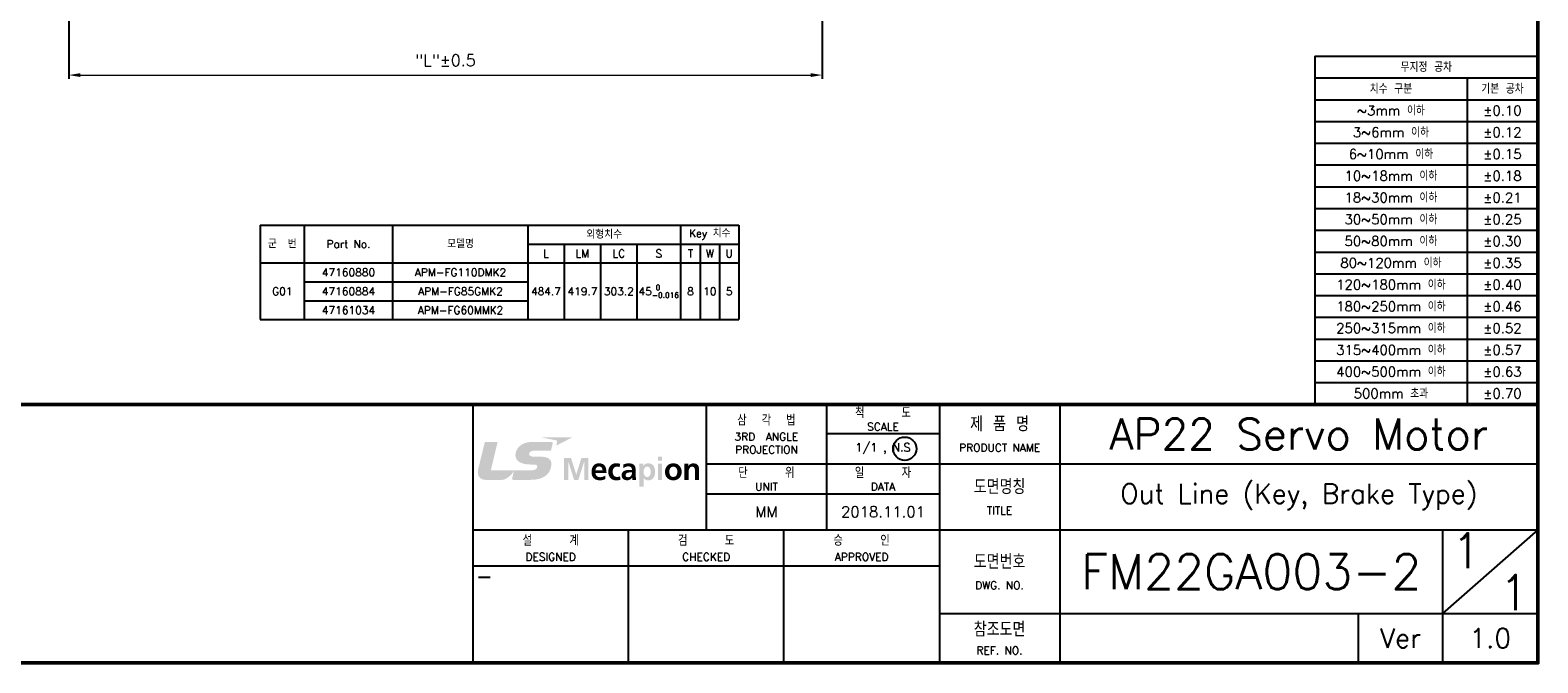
# Model space of a CAD drawing. Header units: inches. Extents: x 0 to 1485, y 0 to 1050.
# Tile 2 of 4: x 515 to 1485, y 0 to 407. Entities that reach past the tile are written whole.
import ezdxf
from ezdxf.enums import TextEntityAlignment as Align

# ---------------------------------------------------------------- set-up
doc = ezdxf.new("R2010")
doc.units = ezdxf.units.IN
doc.header["$LTSCALE"] = 0.25
doc.layers.get('0').update_dxf_attribs({"lineweight": 35})
doc.styles.add('GSG1', font='romans.shx', dxfattribs={"bigfont": 'GSG1.shx'})
doc.dimstyles.new('도면 치수', dxfattribs={"dimscale": 0, "dimtxt": 7.5, "dimasz": 7.5, "dimexe": 2.5, "dimexo": 2.5, "dimgap": 5, "dimtad": 1, "dimdec": 8, "dimdsep": 46, "dimtxsty": 'GSG1', "dimcen": 0, "dimclrd": 3, "dimclre": 3, "dimclrt": 2, "dimadec": 5, "dimazin": 2, "dimtfac": 1, "dimtdec": 8, "dimtmove": 0, "dimatfit": 2, "dimfxl": 0, "dimtolj": 1, "dimtzin": 0, "dimlwd": 15, "dimarcsym": 0})

# ---------------------------------------------------------------- blocks, each defined once
blk = doc.blocks.new('*D6')
at = {"color": 3, "lineweight": -2, "ltscale": 0.5}
for p, q in [((1024.7, 672.5), (1024.7, 375.56)), ((540, 651), (540, 375.56))]:
    blk.add_line(p, q, dxfattribs=at)
at = {"color": 3, "lineweight": 15, "ltscale": 0.5}
blk.add_line((547.5, 378.06), (1017.2, 378.06), dxfattribs=at)
for points in [[(547.5, 379.31), (547.5, 376.81), (540, 378.06)], [(1017.2, 379.31), (1017.2, 376.81), (1024.7, 378.06)]]:
    blk.add_solid(points, dxfattribs=at)
at = {"color": 2, "lineweight": 15, "ltscale": 0.5, "insert": (782.35, 387.53), "char_height": 7.5, "attachment_point": 5, "style": 'GSG1'}
blk.add_mtext('\\A1;"L"%%P0.5', dxfattribs=at)

msp = doc.modelspace()

# ---------------------------------------------------------------- hatches: boundary and pattern name
at = {"lineweight": -3}
h = msp.add_hatch(color=166, dxfattribs=at)
h.dxf.hatch_style = 2
edge = h.paths.add_edge_path()
edge.add_spline(control_points=[(838.84863714, 127.5428), (840.44851158, 127.5428), (841.33576353, 127.31712502), (841.35725639, 126.24919876), (841.37136107, 125.66217514), (840.96904168, 124.97574706), (840.53716961, 124.64059284), (839.55924468, 123.88699959), (838.6975155, 123.80572973), (834.11214908, 123.80572973), (834.11214908, 123.80572973), (811.47412723, 123.80572973), (811.47412723, 123.80572973), (811.47412723, 123.80572973), (815.84792335, 142.06726886), (815.84792335, 142.06726886), (815.84792335, 142.06726886), (808.28512477, 142.06726886), (808.28512477, 142.06726886), (807.77937101, 142.06726886), (807.58727861, 141.92252791), (807.43682862, 141.3213996), (807.43682862, 141.3213996), (803.28602088, 124.20603417), (803.28602088, 124.20603417), (802.50556156, 120.80210315), (804.26797572, 117.69302726), (808.18773527, 117.69302726), (812.10480821, 117.69302726), (815.24276513, 117.69302726), (818.56878454, 117.69302726), (821.19762945, 117.69302726), (824.72044282, 120.56030853), (826.14770276, 123.21400455), (826.22628602, 123.35975298), (826.27733155, 123.45378422), (826.33240699, 123.57535318), (826.33240699, 123.57535318), (826.33240699, 123.57535318), (826.33240699, 123.57535318), (826.33240699, 123.57535318), (826.36464627, 123.61296568), (826.37337775, 123.55990519), (826.37337775, 123.55990519), (826.37337775, 123.55990519), (826.37337775, 123.55990519), (826.14770276, 122.60548807), (825.3511238, 119.23312469), (825.22149501, 118.68371357), (825.05223878, 117.96773282), (825.4276921, 117.69504221), (825.76821953, 117.69504221), (825.76821953, 117.69504221), (834.24110621, 117.69504221), (836.94853437, 117.69504221), (846.41949554, 117.69504221), (850.12432653, 122.20316868), (850.44739102, 127.61533839), (850.62873699, 130.65288338), (848.69908154, 132.6225021), (843.25601585, 132.6225021), (843.25601585, 132.6225021), (840.56269238, 132.6225021), (839.07834204, 132.6225021), (837.59332004, 132.6225021), (836.06934225, 133.11079292), (836.06934225, 134.32110935), (836.06934225, 135.52672422), (837.72563544, 136.57685172), (839.96760894, 136.57685172), (839.96760894, 136.57685172), (850.14581939, 136.57685172), (850.14581939, 136.57685172), (850.14581939, 136.57685172), (851.03374299, 140.13794924), (851.20971574, 140.88281101), (851.43203247, 141.82110849), (851.14725213, 142.0937991), (850.46418231, 142.0937991), (850.46418231, 142.0937991), (837.8848169, 142.0937991), (837.8848169, 142.0937991), (830.58463415, 142.0937991), (827.30563036, 137.20820435), (827.30563036, 133.72166018), (827.30563036, 130.23545183), (830.11716454, 127.54951652), (837.3629435, 127.54951652), (837.3629435, 127.54951652), (838.84863714, 127.5428), (838.84863714, 127.5428)], knot_values=[0, 0, 0, 0, 1, 1, 1, 2, 2, 2, 3, 3, 3, 4, 4, 4, 5, 5, 5, 6, 6, 6, 7, 7, 7, 8, 8, 8, 9, 9, 9, 10, 10, 10, 11, 11, 11, 12, 12, 12, 13, 13, 13, 14, 14, 14, 15, 15, 15, 16, 16, 16, 17, 17, 17, 18, 18, 18, 19, 19, 19, 20, 20, 20, 21, 21, 21, 22, 22, 22, 23, 23, 23, 24, 24, 24, 25, 25, 25, 26, 26, 26, 27, 27, 27, 28, 28, 28, 29, 29, 29, 30, 30, 30, 30], degree=3, periodic=0)
h = msp.add_hatch(color=240, dxfattribs=at)
h.dxf.hatch_style = 2
edge = h.paths.add_edge_path()
edge.add_spline(control_points=[(843.74833658, 145.10111976), (843.74833658, 145.10111976), (864.02483092, 145.10111976), (864.02483092, 145.10111976), (864.02483092, 145.10111976), (853.59676602, 139.74570462), (853.59676602, 139.74570462), (853.59676602, 139.74570462), (854.01722001, 141.50073061), (854.14281889, 142.02461897), (854.27647758, 142.57906748), (854.09781822, 142.99515573), (853.31668725, 143.15500885), (852.53488462, 143.31419031), (843.74833658, 145.10111976), (843.74833658, 145.10111976)], knot_values=[0, 0, 0, 0, 1, 1, 1, 2, 2, 2, 3, 3, 3, 4, 4, 4, 5, 5, 5, 5], degree=3, periodic=0)
h = msp.add_hatch(color=253, dxfattribs=at)
h.dxf.hatch_style = 2
edge = h.paths.add_edge_path()
edge.add_spline(control_points=[(858.62407929, 131.84069948), (858.62407929, 131.84069948), (863.09056335, 131.84069948), (863.09056335, 131.84069948), (863.09056335, 131.84069948), (866.40046312, 121.07748037), (866.40046312, 121.07748037), (866.40046312, 121.07748037), (866.44009057, 121.07748037), (866.44009057, 121.07748037), (866.44009057, 121.07748037), (869.75066199, 131.84069948), (869.75066199, 131.84069948), (869.75066199, 131.84069948), (874.21714605, 131.84069948), (874.21714605, 131.84069948), (874.21714605, 131.84069948), (874.21714605, 117.63862346), (874.21714605, 117.63862346), (874.21714605, 117.63862346), (871.54531544, 117.63862346), (871.54531544, 117.63862346), (871.54531544, 117.63862346), (871.54531544, 129.35861048), (871.54531544, 129.35861048), (871.54531544, 129.35861048), (871.50501633, 129.35861048), (871.50501633, 129.35861048), (871.50501633, 129.35861048), (867.75652798, 117.63862346), (867.75652798, 117.63862346), (867.75652798, 117.63862346), (865.08469736, 117.63862346), (865.08469736, 117.63862346), (865.08469736, 117.63862346), (861.33553736, 129.35861048), (861.33553736, 129.35861048), (861.33553736, 129.35861048), (861.2959099, 129.31763972), (861.2959099, 129.31763972), (861.2959099, 129.31763972), (861.2959099, 117.63862346), (861.2959099, 117.63862346), (861.2959099, 117.63862346), (858.62407929, 117.63862346), (858.62407929, 117.63862346), (858.62407929, 117.63862346), (858.62407929, 131.84069948), (858.62407929, 131.84069948)], knot_values=[0, 0, 0, 0, 1, 1, 1, 2, 2, 2, 3, 3, 3, 4, 4, 4, 5, 5, 5, 6, 6, 6, 7, 7, 7, 8, 8, 8, 9, 9, 9, 10, 10, 10, 11, 11, 11, 12, 12, 12, 13, 13, 13, 14, 14, 14, 15, 15, 15, 16, 16, 16, 16], degree=3, periodic=0)
h = msp.add_hatch(color=253, dxfattribs=at)
edge = h.paths.add_edge_path()
edge.add_spline(control_points=[(884.41607106, 127.1536405), (884.29969833, 127.27178712), (884.17528166, 127.38217035), (884.04241701, 127.48438255)], knot_values=[3.3437465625, 3.3437465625, 3.3437465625, 3.3437465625, 3.4062459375, 3.4062459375, 3.4062459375, 3.4062459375], degree=3, periodic=0)
edge.add_spline(control_points=[(884.04241701, 127.48438255), (883.90955237, 127.58659476), (883.76823975, 127.68063595), (883.61807513, 127.76609848)], knot_values=[3.2812471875, 3.2812471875, 3.2812471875, 3.2812471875, 3.3437465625, 3.3437465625, 3.3437465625, 3.3437465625], degree=3, periodic=0)
edge.add_spline(control_points=[(883.61807513, 127.76609848), (883.46791051, 127.85156101), (883.30889389, 127.92844489), (883.14062124, 127.99634247)], knot_values=[3.2187478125, 3.2187478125, 3.2187478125, 3.2187478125, 3.2812471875, 3.2812471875, 3.2812471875, 3.2812471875], degree=3, periodic=0)
edge.add_spline(control_points=[(883.14062124, 127.99634247), (882.97234859, 128.06424005), (882.79481991, 128.12315135), (882.60763117, 128.17266871)], knot_values=[3.1562484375, 3.1562484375, 3.1562484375, 3.1562484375, 3.2187478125, 3.2187478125, 3.2187478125, 3.2187478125], degree=3, periodic=0)
edge.add_spline(control_points=[(882.60763117, 128.17266871), (882.42044243, 128.22218607), (882.22359363, 128.26230951), (882.01668075, 128.29263138)], knot_values=[3.0937490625, 3.0937490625, 3.0937490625, 3.0937490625, 3.1562484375, 3.1562484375, 3.1562484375, 3.1562484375], degree=3, periodic=0)
edge.add_spline(control_points=[(882.01668075, 128.29263138), (881.80976787, 128.32295325), (881.5927909, 128.34347356), (881.36534582, 128.35378467)], knot_values=[3.0312496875, 3.0312496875, 3.0312496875, 3.0312496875, 3.0937490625, 3.0937490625, 3.0937490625, 3.0937490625], degree=3, periodic=0)
edge.add_spline(control_points=[(881.36534582, 128.35378467), (881.25162328, 128.35894022), (881.13528371, 128.36154347), (881.01627661, 128.36154347)], knot_values=[3, 3, 3, 3, 3.0312496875, 3.0312496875, 3.0312496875, 3.0312496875], degree=3, periodic=0)
edge.add_spline(control_points=[(881.01627661, 128.36154347), (877.82593085, 128.36154347), (876.25023587, 125.85829744), (876.25023587, 122.82713315)], knot_values=[2, 2, 2, 2, 3, 3, 3, 3], degree=3, periodic=0)
edge.add_spline(control_points=[(876.25023587, 122.82713315), (876.25023587, 119.38827624), (878.22489198, 117.39414223), (881.61404665, 117.39414223)], knot_values=[1, 1, 1, 1, 2, 2, 2, 2], degree=3, periodic=0)
edge.add_spline(control_points=[(881.61404665, 117.39414223), (883.05003807, 117.39414223), (884.16699491, 117.67892257), (885.14357654, 118.22833369)], knot_values=[0, 0, 0, 0, 1, 1, 1, 1], degree=3, periodic=0)
edge.add_spline(control_points=[(885.14357654, 118.22833369), (885.14357654, 118.22833369), (885.14357654, 118.7827822), (885.14357654, 119.33723071)], knot_values=[7.5, 7.5, 7.5, 7.5, 8, 8, 8, 8], degree=3, periodic=0)
edge.add_spline(control_points=[(885.14357654, 119.33723071), (885.14357654, 119.89167922), (885.14357654, 120.44612773), (885.14357654, 120.44612773), (884.14684536, 119.87656706), (883.02988852, 119.38827624), (881.73427231, 119.38827624)], knot_values=[6, 6, 6, 6, 6.5, 6.5, 6.5, 7.5, 7.5, 7.5, 7.5], degree=3, periodic=0)
edge.add_spline(control_points=[(881.73427231, 119.38827624), (880.07865078, 119.38827624), (878.92273814, 120.34470832), (878.80251247, 122.03391244)], knot_values=[5, 5, 5, 5, 6, 6, 6, 6], degree=3, periodic=0)
edge.add_spline(control_points=[(878.80251247, 122.03391244), (878.80251247, 122.03391244), (885.9011997, 122.03391244), (885.9011997, 122.03391244), (885.9011997, 122.2628121), (885.89699275, 122.48781974), (885.88817461, 122.70852752)], knot_values=[3.937490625, 3.937490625, 3.937490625, 3.937490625, 4.937490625, 4.937490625, 4.937490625, 5, 5, 5, 5], degree=3, periodic=0)
edge.add_spline(control_points=[(885.88817461, 122.70852752), (885.87054116, 123.14987246), (885.8344689, 123.57402348), (885.7767256, 123.97771949)], knot_values=[3.812491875, 3.812491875, 3.812491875, 3.812491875, 3.937490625, 3.937490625, 3.937490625, 3.937490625], degree=3, periodic=0)
edge.add_spline(control_points=[(885.7767256, 123.97771949), (885.7189823, 124.38141549), (885.63956796, 124.7646565), (885.53525036, 125.1241814)], knot_values=[3.687493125, 3.687493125, 3.687493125, 3.687493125, 3.812491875, 3.812491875, 3.812491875, 3.812491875], degree=3, periodic=0)
edge.add_spline(control_points=[(885.53525036, 125.1241814), (885.45701215, 125.39382508), (885.36476586, 125.65012845), (885.25714788, 125.89171575)], knot_values=[3.5937440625, 3.5937440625, 3.5937440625, 3.5937440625, 3.687493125, 3.687493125, 3.687493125, 3.687493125], degree=3, periodic=0)
edge.add_spline(control_points=[(885.25714788, 125.89171575), (885.18540256, 126.05277396), (885.10682539, 126.20729168), (885.02101232, 126.35486129)], knot_values=[3.5312446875, 3.5312446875, 3.5312446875, 3.5312446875, 3.5937440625, 3.5937440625, 3.5937440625, 3.5937440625], degree=3, periodic=0)
edge.add_spline(control_points=[(885.02101232, 126.35486129), (884.93519926, 126.5024309), (884.84215031, 126.64305239), (884.74146144, 126.77631814)], knot_values=[3.4687453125, 3.4687453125, 3.4687453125, 3.4687453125, 3.5312446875, 3.5312446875, 3.5312446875, 3.5312446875], degree=3, periodic=0)
edge.add_spline(control_points=[(884.74146144, 126.77631814), (884.64077257, 126.90958389), (884.53244379, 127.03549389), (884.41607106, 127.1536405)], knot_values=[3.4062459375, 3.4062459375, 3.4062459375, 3.4062459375, 3.4687453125, 3.4687453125, 3.4687453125, 3.4687453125], degree=3, periodic=0)
edge = h.paths.add_edge_path(flags=16)
edge.add_spline(control_points=[(881.07571778, 123.90513419), (879.93911513, 123.90513419), (878.80251247, 123.90513419), (878.80251247, 123.90513419), (878.92273814, 125.30955797), (879.6803613, 126.36740946), (881.17545807, 126.36740946)], knot_values=[1, 1, 1, 1, 1.5, 1.5, 1.5, 2.5, 2.5, 2.5, 2.5], degree=3, periodic=0)
edge.add_spline(control_points=[(881.17545807, 126.36740946), (882.67122649, 126.36740946), (883.26966819, 125.22828811), (883.34892309, 123.90513419)], knot_values=[0, 0, 0, 0, 1, 1, 1, 1], degree=3, periodic=0)
edge.add_spline(control_points=[(883.34892309, 123.90513419), (883.34892309, 123.90513419), (882.21232044, 123.90513419), (881.07571778, 123.90513419)], knot_values=[2.5, 2.5, 2.5, 2.5, 3, 3, 3, 3], degree=3, periodic=0)
h = msp.add_hatch(color=253, dxfattribs=at)
h.dxf.hatch_style = 2
edge = h.paths.add_edge_path()
edge.add_spline(control_points=[(894.35595179, 125.85829744), (893.87773575, 126.08262912), (893.35922061, 126.24516885), (892.54114879, 126.24516885), (890.88619891, 126.24516885), (889.82969072, 124.90253702), (889.82969072, 122.92855256), (889.82969072, 120.99553886), (890.72701744, 119.51051686), (892.6009258, 119.51051686), (893.35922061, 119.51051686), (894.19677033, 119.7952972), (894.65483681, 119.99880767), (894.65483681, 119.99880767), (894.77439082, 117.74071453), (894.77439082, 117.74071453), (893.99728976, 117.4962333), (893.19936749, 117.39414223), (892.10256021, 117.39414223), (888.73288343, 117.39414223), (887.0383061, 119.73417689), (887.0383061, 122.92855256), (887.0383061, 125.96038851), (888.79266044, 128.36154347), (892.00315575, 128.36154347), (893.07981349, 128.36154347), (893.8575862, 128.23930286), (894.59505981, 128.01564283), (894.59505981, 128.01564283), (894.35595179, 125.85829744), (894.35595179, 125.85829744)], knot_values=[0, 0, 0, 0, 1, 1, 1, 2, 2, 2, 3, 3, 3, 4, 4, 4, 5, 5, 5, 6, 6, 6, 7, 7, 7, 8, 8, 8, 9, 9, 9, 10, 10, 10, 10], degree=3, periodic=0)
h = msp.add_hatch(color=253, dxfattribs=at)
edge = h.paths.add_edge_path()
edge.add_spline(control_points=[(904.70476178, 123.27477896), (904.70476178, 123.61044027), (904.70476178, 123.94610494), (904.70476178, 123.94610494), (904.70476178, 127.0390612), (903.40847392, 128.36154347), (900.27790517, 128.36154347)], knot_values=[1, 1, 1, 1, 1.500005, 1.500005, 1.500005, 2.500005, 2.500005, 2.500005, 2.500005], degree=3, periodic=0)
edge.add_spline(control_points=[(900.27790517, 128.36154347), (899.14147043, 128.36154347), (897.74577811, 128.05594193), (896.70874783, 127.56832277)], knot_values=[0, 0, 0, 0, 1, 1, 1, 1], degree=3, periodic=0)
edge.add_spline(control_points=[(896.70874783, 127.56832277), (896.70874783, 127.56832277), (896.72856156, 126.98331411), (896.74837528, 126.39830544)], knot_values=[15.5, 15.5, 15.5, 15.5, 16, 16, 16, 16], degree=3, periodic=0)
edge.add_spline(control_points=[(896.74837528, 126.39830544), (896.76818901, 125.81329678), (896.78800274, 125.22828811), (896.78800274, 125.22828811), (897.68532946, 125.9200894), (898.82243585, 126.36740946), (899.95887059, 126.36740946)], knot_values=[14, 14, 14, 14, 14.5, 14.5, 14.5, 15.5, 15.5, 15.5, 15.5], degree=3, periodic=0)
edge.add_spline(control_points=[(899.95887059, 126.36740946), (901.53389392, 126.36740946), (902.27203918, 125.79784879), (902.27203918, 124.10931632)], knot_values=[13, 13, 13, 13, 14, 14, 14, 14], degree=3, periodic=0)
edge.add_spline(control_points=[(902.27203918, 124.10931632), (902.27203918, 124.10931632), (900.79642031, 124.10931632), (900.79642031, 124.10931632), (899.67946347, 124.10931632), (898.36369771, 124.00722525), (897.34681698, 123.49811323)], knot_values=[11, 11, 11, 11, 12, 12, 12, 13, 13, 13, 13], degree=3, periodic=0)
edge.add_spline(control_points=[(897.34681698, 123.49811323), (896.32993625, 122.99034452), (895.59179099, 122.07421155), (895.59179099, 120.50791969)], knot_values=[10, 10, 10, 10, 11, 11, 11, 11], degree=3, periodic=0)
edge.add_spline(control_points=[(895.59179099, 120.50791969), (895.59179099, 118.51311403), (897.36629488, 117.39414223), (899.18109788, 117.39414223)], knot_values=[9, 9, 9, 9, 10, 10, 10, 10], degree=3, periodic=0)
edge.add_spline(control_points=[(899.18109788, 117.39414223), (900.39745918, 117.39414223), (901.73337449, 118.04564442), (902.35129409, 119.20491532)], knot_values=[8, 8, 8, 8, 9, 9, 9, 9], degree=3, periodic=0)
edge.add_spline(control_points=[(902.39159319, 119.20491532), (902.39159319, 119.20491532), (902.39159319, 119.20491532), (902.39159319, 119.20491532)], knot_values=[7, 7, 7, 7, 7.00001, 7.00001, 7.00001, 7.00001], degree=3, periodic=0)
edge.add_spline(control_points=[(902.39159319, 119.20491532), (902.41107109, 118.87983588), (902.41107109, 118.18803459), (902.5111472, 117.63862346)], knot_values=[6, 6, 6, 6, 7, 7, 7, 7], degree=3, periodic=0)
edge.add_spline(control_points=[(902.5111472, 117.63862346), (902.5111472, 117.63862346), (904.86394324, 117.63862346), (904.86394324, 117.63862346), (904.80416624, 118.45266537), (904.76453878, 119.18476577), (904.74438923, 119.97865812)], knot_values=[4, 4, 4, 4, 5, 5, 5, 6, 6, 6, 6], degree=3, periodic=0)
edge.add_spline(control_points=[(904.74438923, 119.97865812), (904.72423968, 120.75172927), (904.70476178, 121.54494998), (904.70476178, 122.60347312), (904.70476178, 122.60347312), (904.70476178, 122.93912436), (904.70476178, 123.27477896)], knot_values=[2.500005, 2.500005, 2.500005, 2.500005, 3.500005, 3.500005, 3.500005, 4, 4, 4, 4], degree=3, periodic=0)
edge = h.paths.add_edge_path(flags=16)
edge.add_spline(control_points=[(898.1440676, 120.67045941), (898.1440676, 122.27772202), (899.91857149, 122.4812325), (901.11545489, 122.4812325), (901.11545489, 122.4812325), (901.40459518, 122.4812325), (901.69373836, 122.4812325)], knot_values=[2.500005, 2.500005, 2.500005, 2.500005, 3.500005, 3.500005, 3.500005, 4, 4, 4, 4], degree=3, periodic=0)
edge.add_spline(control_points=[(901.69373836, 122.4812325), (901.98288733, 122.4812325), (902.27203918, 122.4812325), (902.27203918, 122.4812325), (902.27203918, 121.66719059), (902.15248517, 120.91494065), (901.71322494, 120.32455877)], knot_values=[1, 1, 1, 1, 1.500005, 1.500005, 1.500005, 2.500005, 2.500005, 2.500005, 2.500005], degree=3, periodic=0)
edge.add_spline(control_points=[(901.71322494, 120.32455877), (901.2947859, 119.75432644), (900.65671675, 119.38827624), (899.83931658, 119.38827624)], knot_values=[0, 0, 0, 0, 1, 1, 1, 1], degree=3, periodic=0)
edge.add_spline(control_points=[(899.83931658, 119.38827624), (898.88221286, 119.38827624), (898.1440676, 119.77514765), (898.1440676, 120.67045941)], knot_values=[4, 4, 4, 4, 5, 5, 5, 5], degree=3, periodic=0)
h = msp.add_hatch(color=253, dxfattribs=at)
edge = h.paths.add_edge_path()
edge.add_spline(control_points=[(917.12696069, 122.90840301), (917.12696069, 125.79784879), (915.97037639, 128.36154347), (912.82032974, 128.36154347)], knot_values=[4, 4, 4, 4, 5, 5, 5, 5], degree=3, periodic=0)
edge.add_spline(control_points=[(912.82032974, 128.36154347), (911.24463476, 128.36154347), (910.22775403, 127.64892098), (909.62998398, 126.63204025)], knot_values=[3, 3, 3, 3, 4, 4, 4, 4], degree=3, periodic=0)
edge.add_spline(control_points=[(909.58968488, 126.63204025), (909.58968488, 126.63204025), (909.58968488, 126.63204025), (909.58968488, 126.63204025)], knot_values=[2, 2, 2, 2, 2.00001, 2.00001, 2.00001, 2.00001], degree=3, periodic=0)
edge.add_spline(control_points=[(909.58968488, 126.63204025), (909.58968488, 126.63204025), (909.58968488, 127.00346366), (909.58968488, 127.37488707)], knot_values=[1.5, 1.5, 1.5, 1.5, 2, 2, 2, 2], degree=3, periodic=0)
edge.add_spline(control_points=[(909.58968488, 127.37488707), (909.58968488, 127.74631048), (909.58968488, 128.11773389), (909.58968488, 128.11773389), (909.58968488, 128.11773389), (908.95161572, 128.11773389), (908.31354657, 128.11773389)], knot_values=[0.5, 0.5, 0.5, 0.5, 1, 1, 1, 1.5, 1.5, 1.5, 1.5], degree=3, periodic=0)
edge.add_spline(control_points=[(908.31354657, 128.11773389), (907.67547742, 128.11773389), (907.03740827, 128.11773389), (907.03740827, 128.11773389), (907.03740827, 128.11773389), (907.03740827, 124.42947291), (907.03740827, 120.74132257)], knot_values=[10.4999849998, 10.4999849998, 10.4999849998, 10.4999849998, 10.9999849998, 10.9999849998, 10.9999849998, 11.5, 11.5, 11.5, 11.5], degree=3, periodic=0)
edge.add_spline(control_points=[(907.03740827, 120.74132257), (907.03740827, 117.05339352), (907.03740827, 113.3655751), (907.03740827, 113.3655751), (907.03740827, 113.3655751), (907.70535256, 113.3655751), (908.37330354, 113.3655751)], knot_values=[9.5000049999, 9.5000049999, 9.5000049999, 9.5000049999, 9.9999899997, 9.9999899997, 9.9999899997, 10.4999849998, 10.4999849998, 10.4999849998, 10.4999849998], degree=3, periodic=0)
edge.add_spline(control_points=[(908.37330354, 113.3655751), (909.04126787, 113.3655751), (909.70923889, 113.3655751), (909.70923889, 113.3655751), (909.70923889, 113.3655751), (909.70923889, 114.73401078), (909.70923889, 116.10247383)], knot_values=[8.5000099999, 8.5000099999, 8.5000099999, 8.5000099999, 9.0000149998, 9.0000149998, 9.0000149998, 9.5000049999, 9.5000049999, 9.5000049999, 9.5000049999], degree=3, periodic=0)
edge.add_spline(control_points=[(909.70923889, 116.10247383), (909.70923889, 117.47099162), (909.70923889, 118.83953677), (909.70923889, 118.83953677), (909.70923889, 118.83953677), (909.70923889, 118.83953677), (909.70923889, 118.83953677)], knot_values=[7.9999900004, 7.9999900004, 7.9999900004, 7.9999900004, 8.5000000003, 8.5000000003, 8.5000000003, 8.5000099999, 8.5000099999, 8.5000099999, 8.5000099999], degree=3, periodic=0)
edge.add_spline(control_points=[(909.70923889, 118.83953677), (909.70923969, 118.83953677), (909.74953477, 118.83953677), (909.74953799, 118.83953677)], knot_values=[7.00004, 7.00004, 7.00004, 7.00004, 7.9999900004, 7.9999900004, 7.9999900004, 7.9999900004], degree=3, periodic=0)
edge.add_spline(control_points=[(909.74953799, 118.83953677), (909.74953799, 118.83953677), (909.74953799, 118.83953677), (909.74953799, 118.83953677), (910.68649217, 117.67892257), (911.62344634, 117.39414223), (912.76055273, 117.39414223)], knot_values=[6, 6, 6, 6, 6.00004, 6.00004, 6.00004, 7.00004, 7.00004, 7.00004, 7.00004], degree=3, periodic=0)
edge.add_spline(control_points=[(912.76055273, 117.39414223), (915.97037639, 117.39414223), (917.12696069, 120.03910678), (917.12696069, 122.90840301)], knot_values=[5, 5, 5, 5, 6, 6, 6, 6], degree=3, periodic=0)
edge = h.paths.add_edge_path(flags=16)
edge.add_spline(control_points=[(912.12181193, 126.24516885), (913.85668837, 126.24516885), (914.33557606, 124.31215514), (914.33557606, 122.90840301)], knot_values=[2, 2, 2, 2, 3, 3, 3, 3], degree=3, periodic=0)
edge.add_spline(control_points=[(914.33557606, 122.90840301), (914.33557606, 121.46368012), (913.83721047, 119.51051686), (912.08218448, 119.51051686)], knot_values=[1, 1, 1, 1, 2, 2, 2, 2], degree=3, periodic=0)
edge.add_spline(control_points=[(912.08218448, 119.51051686), (910.30768058, 119.51051686), (909.72938844, 121.42270936), (909.72938844, 122.90840301)], knot_values=[0, 0, 0, 0, 1, 1, 1, 1], degree=3, periodic=0)
edge.add_spline(control_points=[(909.72938844, 122.90840301), (909.72938844, 124.3739471), (910.40708504, 126.24516885), (912.12181193, 126.24516885)], knot_values=[3, 3, 3, 3, 4, 4, 4, 4], degree=3, periodic=0)
h = msp.add_hatch(color=253, dxfattribs=at)
h.dxf.hatch_style = 2
edge = h.paths.add_edge_path()
edge.add_spline(control_points=[(918.98139114, 128.11773389), (918.98139114, 128.11773389), (921.65322176, 128.11773389), (921.65322176, 128.11773389), (921.65322176, 128.11773389), (921.65322176, 117.63862346), (921.65322176, 117.63862346), (921.65322176, 117.63862346), (918.98139114, 117.63862346), (918.98139114, 117.63862346), (918.98139114, 117.63862346), (918.98139114, 128.11773389), (918.98139114, 128.11773389)], knot_values=[0, 0, 0, 0, 1, 1, 1, 2, 2, 2, 3, 3, 3, 4, 4, 4, 4], degree=3, periodic=0)
edge = h.paths.add_edge_path()
edge.add_spline(control_points=[(918.98139114, 132.63425601), (918.98139114, 132.63425601), (921.65322176, 132.63425601), (921.65322176, 132.63425601), (921.65322176, 132.63425601), (921.65322176, 130.02992639), (921.65322176, 130.02992639), (921.65322176, 130.02992639), (918.98139114, 130.02992639), (918.98139114, 130.02992639), (918.98139114, 130.02992639), (918.98139114, 132.63425601), (918.98139114, 132.63425601)], knot_values=[0, 0, 0, 0, 1, 1, 1, 2, 2, 2, 3, 3, 3, 4, 4, 4, 4], degree=3, periodic=0)
h = msp.add_hatch(color=253, dxfattribs=at)
edge = h.paths.add_edge_path()
edge.add_spline(control_points=[(934.25542333, 122.80631194), (934.25542333, 126.2653184), (931.92210519, 128.36154347), (928.87146299, 128.36154347)], knot_values=[0, 0, 0, 0, 1, 1, 1, 1], degree=3, periodic=0)
edge.add_spline(control_points=[(928.87146299, 128.36154347), (925.84097035, 128.36154347), (923.50765221, 126.2653184), (923.50765221, 122.80631194), (923.50765221, 119.7952972), (925.48163667, 117.39414223), (928.87146299, 117.39414223)], knot_values=[2, 2, 2, 2, 3, 3, 3, 4, 4, 4, 4], degree=3, periodic=0)
edge.add_spline(control_points=[(928.87146299, 117.39414223), (932.28143887, 117.39414223), (934.25542333, 119.7952972), (934.25542333, 122.80631194)], knot_values=[1, 1, 1, 1, 2, 2, 2, 2], degree=3, periodic=0)
edge = h.paths.add_edge_path(flags=16)
edge.add_spline(control_points=[(928.87146299, 126.24516885), (930.62648899, 126.24516885), (931.4640387, 124.73932565), (931.4640387, 123.13273469)], knot_values=[1, 1, 1, 1, 2, 2, 2, 2], degree=3, periodic=0)
edge.add_spline(control_points=[(931.4640387, 123.13273469), (931.4640387, 121.38241026), (930.92537401, 119.51051686), (928.87146299, 119.51051686)], knot_values=[0, 0, 0, 0, 1, 1, 1, 1], degree=3, periodic=0)
edge.add_spline(control_points=[(928.87146299, 119.51051686), (926.83770153, 119.51051686), (926.29903683, 121.40255981), (926.29903683, 123.13273469), (926.29903683, 124.69902654), (927.13658655, 126.24516885), (928.87146299, 126.24516885)], knot_values=[2, 2, 2, 2, 3, 3, 3, 4, 4, 4, 4], degree=3, periodic=0)
h = msp.add_hatch(color=253, dxfattribs=at)
h.dxf.hatch_style = 2
edge = h.paths.add_edge_path()
edge.add_spline(control_points=[(936.05007678, 128.11773389), (936.05007678, 128.11773389), (938.58220383, 128.11773389), (938.58220383, 128.11773389), (938.58220383, 128.11773389), (938.58220383, 126.69316056), (938.58220383, 126.69316056), (938.58220383, 126.69316056), (938.62183128, 126.69316056), (938.62183128, 126.69316056), (939.459381, 127.89340221), (940.59581574, 128.36154347), (941.99217971, 128.36154347), (944.42423066, 128.36154347), (945.48141049, 126.61189069), (945.48141049, 124.25170648), (945.48141049, 124.25170648), (945.48141049, 117.63862346), (945.48141049, 117.63862346), (945.48141049, 117.63862346), (942.80957988, 117.63862346), (942.80957988, 117.63862346), (942.80957988, 117.63862346), (942.80957988, 123.2341541), (942.80957988, 123.2341541), (942.80957988, 124.51633727), (942.78943032, 126.24516885), (941.07470343, 126.24516885), (939.14034643, 126.24516885), (938.72190739, 124.10931632), (938.72190739, 122.76601284), (938.72190739, 122.76601284), (938.72190739, 117.63862346), (938.72190739, 117.63862346), (938.72190739, 117.63862346), (936.05007678, 117.63862346), (936.05007678, 117.63862346), (936.05007678, 117.63862346), (936.05007678, 128.11773389), (936.05007678, 128.11773389)], knot_values=[0, 0, 0, 0, 1, 1, 1, 2, 2, 2, 3, 3, 3, 4, 4, 4, 5, 5, 5, 6, 6, 6, 7, 7, 7, 8, 8, 8, 9, 9, 9, 10, 10, 10, 11, 11, 11, 12, 12, 12, 13, 13, 13, 13], degree=3, periodic=0)

# ---------------------------------------------------------------- linework, layer by layer
for p, q in [((1341.49999738, 390.2499995), (1484.99999738, 390.2499995)), ((1341.49999738, 390.2499995), (1341.49999738, 166.2499995)), ((1341.49999738, 376.2499995), (1484.99999738, 376.2499995)), ((1439.49999738, 376.2499995), (1439.49999738, 166.2499995)), ((1341.49999738, 362.2499995), (1484.99999738, 362.2499995)), ((1341.49999738, 348.2499995), (1484.99999738, 348.2499995)), ((1341.49999738, 334.2499995), (1484.99999738, 334.2499995)), ((1341.49999738, 320.2499995), (1484.99999738, 320.2499995)), ((1341.49999738, 306.2499995), (1484.99999738, 306.2499995)), ((1341.49999738, 292.2499995), (1484.99999738, 292.2499995)), ((1341.49999738, 278.2499995), (1484.99999738, 278.2499995)), ((1341.49999738, 264.2499995), (1484.99999738, 264.2499995)), ((1341.49999738, 250.2499995), (1484.99999738, 250.2499995)), ((1341.49999738, 236.2499995), (1484.99999738, 236.2499995)), ((1341.49999738, 222.2499995), (1484.99999738, 222.2499995)), ((1341.49999738, 208.2499995), (1484.99999738, 208.2499995)), ((1341.49999738, 194.2499995), (1484.99999738, 194.2499995)), ((1341.49999738, 180.2499995), (1484.99999738, 180.2499995)), ((799.99999738, 166.2499995), (799.99999738, -0.0000005)), ((949.99999738, 166.2499995), (949.99999738, 85.4999995)), ((1027.49999738, 166.2499995), (1027.49999738, 85.4999995)), ((1099.99999738, 166.2499995), (1099.99999738, -0.0000005)), ((1177.49999738, 166.2499995), (1177.49999738, -0.0000005)), ((1027.49999738, 147.4999995), (1099.99999738, 147.4999995)), ((949.99999738, 127.9999995), (1484.99999738, 127.9999995)), ((949.99999738, 108.7499995), (1099.99999738, 108.7499995)), ((799.99999738, 85.4999995), (1484.99999738, 85.4999995)), ((899.99999738, -0.0000005), (899.99999738, 85.4999995)), ((999.99999738, -0.0000005), (999.99999738, 85.4999995)), ((1423.74999738, 85.4999995), (1423.74999738, -0.0000005)), ((1484.99999738, 85.4999995), (1423.74999738, 31.7499995)), ((799.99999738, 62.4999995), (1099.99999738, 62.4999995)), ((811.01701411, 54.79286314), (803.54418802, 54.79286314)), ((1099.99999738, 31.7499995), (1484.99999738, 31.7499995)), ((1369.62499738, -0.0000005), (1369.62499738, 31.7499995))]:
    msp.add_line(p, q, dxfattribs=at)
at = {"color": 7, "linetype": 'Continuous', "lineweight": -3}
for p, q in [((663.14999738, 281.4999995), (663.14999738, 220.7499995)), ((663.14999738, 281.4999995), (971.07499738, 281.4999995)), ((691.49999738, 281.4999995), (691.49999738, 220.7499995)), ((748.19999738, 281.4999995), (748.19999738, 220.7499995)), ((835.27499738, 281.4999995), (835.27499738, 220.7499995)), ((933.57499738, 281.4999995), (933.57499738, 220.7499995)), ((971.07499738, 281.4999995), (971.07499738, 220.7499995)), ((835.27499738, 269.3499995), (971.07499738, 269.3499995)), ((858.67499738, 269.3499995), (858.67499738, 220.7499995)), ((882.07499738, 269.3499995), (882.07499738, 220.7499995)), ((905.47499738, 269.3499995), (905.47499738, 220.7499995)), ((946.07499738, 269.3499995), (946.07499738, 220.7499995)), ((958.57499738, 269.3499995), (958.57499738, 220.7499995)), ((663.14999738, 257.1999995), (971.07499738, 257.1999995)), ((691.49999738, 245.0499995), (835.27499738, 245.0499995)), ((691.49999738, 232.8999995), (835.27499738, 232.8999995)), ((663.14999738, 220.7499995), (971.07499738, 220.7499995))]:
    msp.add_line(p, q, dxfattribs=at)
at = {"lineweight": 50}
msp.add_line((-0.00000262, 166.2499995), (1484.99999738, 166.2499995), dxfattribs=at)
at = {"color": 1, "lineweight": 50}
msp.add_lwpolyline([(-0.00000262, -0.0000005), (1484.99999738, -0.0000005), (1484.99999738, 1049.9999995), (-0.00000262, 1049.9999995)], close=True, dxfattribs=at)
at = {"lineweight": -3}
msp.add_circle((1077.74999738, 137.7499995), 7.5, dxfattribs=at)

# ---------------------------------------------------------------- texts
at = {"color": 2, "linetype": 'Continuous', "lineweight": -3, "style": 'GSG1'}
for s, p in [('L', (846.97499738, 263.2749995)), ('LM', (870.37499738, 263.2749995)), ('LC', (893.77499738, 263.2749995)), ('S', (919.52499738, 263.2749995)), ('T', (939.82499738, 263.2749995)), ('W', (952.32499738, 263.2749995)), ('U', (964.82499738, 263.2749995)), ('484.7', (846.97499738, 238.9749995)), ('419.7', (870.37499738, 238.9749995)), ('303.2', (893.77499738, 238.9749995)), ('8', (939.82499738, 238.9749995)), ('10', (952.32499738, 238.9749995)), ('5', (964.82499738, 238.9749995))]:
    msp.add_text(s, height=5, dxfattribs=at).set_placement(p, align=Align.MIDDLE_CENTER)
at = {"color": 2, "lineweight": -3, "attachment_point": 5, "style": 'GSG1'}
for s, insert, char_height, width in [('무지정 공차', (1413.24999738, 383.2499995), 6.25, 122.1971645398), ('치수 구분', (1390.49999738, 369.2499995), 6.25, 95.4131033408), ('기본 공차', (1462.24999738, 369.2499995), 6.25, 46.1776962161), ('~3mm 이하', (1390.49999738, 355.2499995), 6.25, 95.4131033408), ('%%P0.10', (1462.24999738, 355.2499995), 6.25, 46.1776962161), ('\\A1;3~6mm 이하', (1390.49999738, 341.2499995), 6.25, 95.4131033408), ('%%P0.12', (1462.24999738, 341.2499995), 6.25, 46.1776962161), ('6~10mm 이하', (1390.49999738, 327.2499995), 6.25, 95.4131033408), ('%%P0.15', (1462.24999738, 327.2499995), 6.25, 46.1776962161), ('10~18mm 이하', (1390.49999738, 313.2499995), 6.25, 95.4131033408), ('%%P0.18', (1462.24999738, 313.2499995), 6.25, 46.1776962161), ('18~30mm 이하', (1390.49999738, 299.2499995), 6.25, 95.4131033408), ('%%P0.21', (1462.24999738, 299.2499995), 6.25, 46.1776962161), ('30~50mm 이하', (1390.49999738, 285.2499995), 6.25, 95.4131033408), ('%%P0.25', (1462.24999738, 285.2499995), 6.25, 46.1776962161), ('군  번', (677.32499738, 269.3499995), 5, 71.0246949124), ('Part No.', (719.84999738, 269.3499995), 5, 71.0246949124), ('모델명', (791.99062238, 269.3499995), 5, 71.0246949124), ('외형치수', (884.42499738, 275.4249995), 5, 71.0246949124), ('Key 치수', (952.32499738, 275.4249995), 5, 71.0246949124), ('50~80mm 이하', (1390.49999738, 271.2499995), 6.25, 95.4131033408), ('%%P0.30', (1462.24999738, 271.2499995), 6.25, 46.1776962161), ('80~120mm 이하', (1390.49999738, 257.2499995), 6.25, 95.4131033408), ('47160880', (719.84999738, 251.1249995), 5, 71.0246949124), ('APM-FG110DMK2', (791.99062238, 251.1249995), 5, 71.0246949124), ('%%P0.35', (1462.24999738, 257.2499995), 6.25, 46.1776962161), ('\\A1;45{\\H0.7x;\\S 0^ -0.016;}', (919.52499738, 238.9749995), 5, 71.0246949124), ('120~180mm 이하', (1390.49999738, 243.2499995), 6.25, 95.4131033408), ('%%P0.40', (1462.24999738, 243.2499995), 6.25, 46.1776962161), ('G01', (677.32499738, 238.9749995), 5, 71.0246949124), ('47160884', (719.84999738, 238.9749995), 5, 71.0246949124), ('APM-FG85GMK2', (791.99062238, 238.9749995), 5, 71.0246949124), ('180~250mm 이하', (1390.49999738, 229.2499995), 6.25, 95.4131033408), ('%%P0.46', (1462.24999738, 229.2499995), 6.25, 46.1776962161), ('47161034', (719.84999738, 226.8249995), 5, 71.0246949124), ('APM-FG60MMK2', (791.99062238, 226.8249995), 5, 71.0246949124), ('250~315mm 이하', (1390.49999738, 215.2499995), 6.25, 95.4131033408), ('%%P0.52', (1462.24999738, 215.2499995), 6.25, 46.1776962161), ('315~400mm 이하', (1390.49999738, 201.2499995), 6.25, 95.4131033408), ('%%P0.57', (1462.24999738, 201.2499995), 6.25, 46.1776962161), ('400~500mm 이하', (1390.49999738, 187.2499995), 6.25, 95.4131033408), ('%%P0.63', (1462.24999738, 187.2499995), 6.25, 46.1776962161), ('500mm 초과', (1390.49999738, 173.2499995), 6.25, 95.4131033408), ('%%P0.70', (1462.24999738, 173.2499995), 6.25, 46.1776962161), ('1', (1439.06249738, 72.0624995), 22.5, 20), ('FM22GA003-2', (1300.62499738, 58.6249995), 22.5, 237.5), ('1', (1469.68749738, 45.1874995), 22.5, 20), ('Ver', (1396.68749738, 15.8749995), 12.5, 37.5), ('1.0', (1454.37499738, 15.8749995), 12.5, 37.5)]:
    msp.add_mtext(s, dxfattribs=dict(at, insert=insert, char_height=char_height, width=width))
at = {"lineweight": -3, "width": 75, "attachment_point": 5, "style": 'GSG1'}
for s, insert, char_height, line_spacing_factor in [('{\\C2;척     도\\P\\H0.72228x;SCALE}', (1063.74999738, 156.8749995), 6.9225031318, 0.866739), ('{\\C2;단     위\\P\\H0.71429x;UNIT}', (988.74999738, 118.3749995), 7, 0.857143), ('{\\C2;일     자\\P\\H0.71429x;DATA}', (1063.74999738, 118.3749995), 7, 0.857143)]:
    msp.add_mtext(s, dxfattribs=dict(at, insert=insert, char_height=char_height, line_spacing_factor=line_spacing_factor))
at = {"lineweight": -3, "attachment_point": 5, "style": 'GSG1'}
for s, insert, char_height, width in [('{\\C2;삼  각  법\\P\\H0.71429x;3RD  ANGLE\\PPROJECTION}', (988.74999738, 147.1249995), 7, 75), ('{\\C2;제 품 명\\P\\H0.10526x;\\P\\H5x;PRODUCT NAME}', (1138.74999738, 147.1249995), 9.5, 75), ('{\\C2;AP22 Servo Motor}', (1331.24999738, 147.1249995), 20, 300), ('{\\C2;1/1 , N.S}', (1063.74999738, 137.7499995), 5.3222424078, 75), ('{\\C2;도면명칭\\P\\H0.10526x;\\P\\H5x;TITLE}', (1138.74999738, 106.7499995), 9.5, 75), ('{\\C2;Out Line (Key, Brake Type)}', (1331.24999738, 106.7499995), 12.5, 300), ('{\\C2;MM}', (988.74999738, 97.1249995), 7, 75), ('{\\C2;2018.11.01}', (1063.74999738, 97.1249995), 7, 75), ('{\\C2;설     계\\P\\H0.71429x;DESIGNED}', (849.99999738, 73.9999995), 7, 75), ('{\\C2;검     도\\P\\H0.71429x;CHECKED\\H1.4x;  }', (949.99999738, 73.9999995), 7, 75), ('{\\C2;승     인\\P\\H0.71429x;APPROVED}', (1049.99999738, 73.9999995), 7, 75), ('{\\C2;도면번호\\P\\H0.10526x;\\P\\H5x;DWG. NO.}', (1138.74999738, 58.6249995), 9.5, 75), ('{\\C2;참조도면\\P\\H0.52632x;REF. NO.}', (1138.74999738, 15.8749995), 9.5, 75)]:
    msp.add_mtext(s, dxfattribs=dict(at, insert=insert, char_height=char_height, width=width))

# ---------------------------------------------------------------- dimensions: what is measured, and where the dimension line sits
at = {"lineweight": 15, "ltscale": 0.5}
dim = msp.add_linear_dim(base=(1024.69999738, 378.0627698), p1=(539.99999738, 653.4999995), p2=(1024.69999738, 674.9999995), text='"L"%%P0.5', dimstyle='도면 치수', override={"dimscale": 1}, dxfattribs=at)
dim.commit()
dim.dimension.update_dxf_attribs({"geometry": '*D6', "text_midpoint": (782.34999738, 387.52705552)})

doc.saveas('drawing.dxf')
